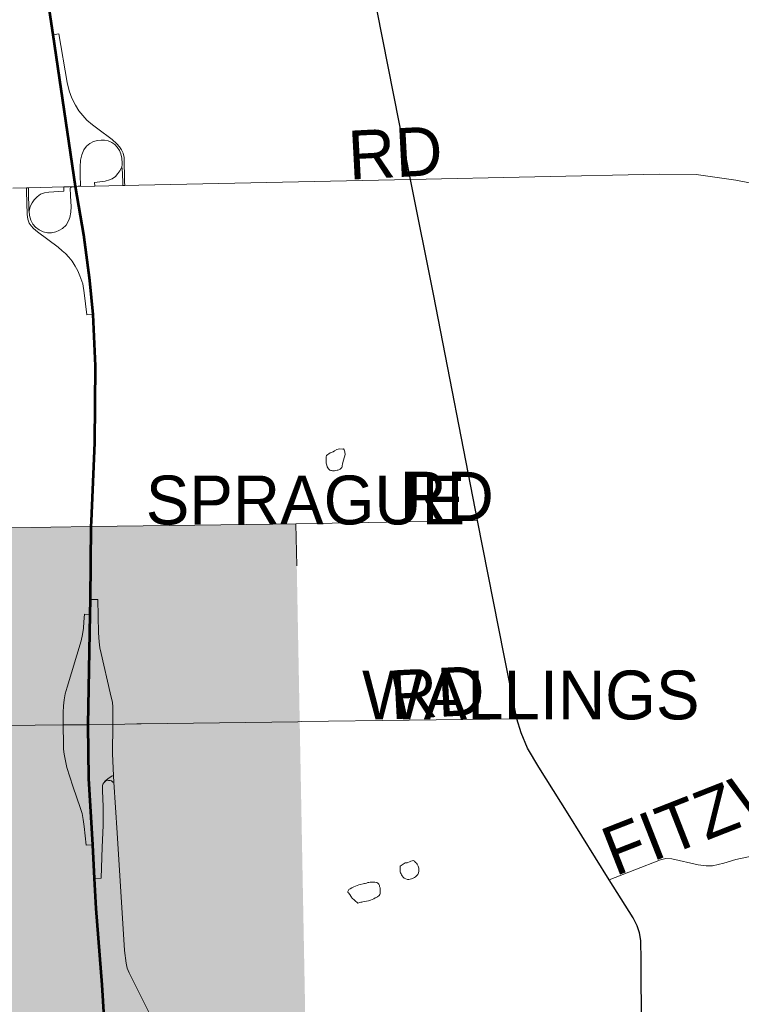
# Model space of a CAD drawing. Header units: feet. Extents: x 92 to 141.3, y -5 to 23.6.
# Tile 72 of 256: x 125.6 to 127.4, y -0.3 to 2.1. Entities that reach past the tile are written whole.
import ezdxf

# ---------------------------------------------------------------- set-up
doc = ezdxf.new("R2010")
doc.units = ezdxf.units.FT
doc.header["$MEASUREMENT"] = 0
doc.linetypes.add('CUY - Design$0$DGN1', pattern=[2231.760665, 0, -2231.760665])
for name, color, linetype, lineweight in [('CUY - Design$0$GM_X_City_Street', 7, 'Continuous', 0), ('CUY - Design$0$GM_X_Corporation', 7, 'CUY - Design$0$DGN1', 13), ('CUY - Design$0$GM_X_Interchange_Ramps', 1, 'Continuous', 13), ('CUY - Design$0$GM_X_Interstate_Route', 1, 'Continuous', 53), ('CUY - Design$0$GM_X_Minor_Lake', 5, 'Continuous', 0), ('CUY - Design$0$GM_X_State_Route', 1, 'Continuous', 30)]:
    doc.layers.add(name, color=color, linetype=linetype, lineweight=lineweight)
doc.layers.add('TX_X_20', color=7, linetype='Continuous')
doc.styles.add('CUY - Design$0$Styledgn030', font='dgn030.shx')

msp = doc.modelspace()

# ---------------------------------------------------------------- hatches: boundary and pattern name
at = {"layer": 'CUY - Design$0$GM_X_Corporation'}
msp.add_hatch(color=256, dxfattribs=at).paths.add_polyline_path([(126.2974, 0.865), (126.3416, -1.4819), (126.297, -1.937), (125.3563, -1.9339), (125.3486, -1.9352), (125.3114, -1.9376), (125.2791, -1.9397), (124.8098, -1.943), (124.6019, -1.9456), (124.6898, -4.6959), (123.8769, -4.7096), (123.1852, -4.726), (122.7505, -4.7328), (122.7139, -1.975), (122.7112, -0.7929), (122.7039, -0.1836), (122.6963, 0.4155), (122.6947, 0.5153), (122.6926, 0.6193), (122.6834, 0.8161), (122.7509, 0.8167), (123.08, 0.8176), (123.8381, 0.8285), (124.5172, 0.8388), (125.1902, 0.8502), (125.5244, 0.8537), (125.8123, 0.8588)])

# ---------------------------------------------------------------- linework, layer by layer
at = {"layer": 'CUY - Design$0$GM_X_City_Street', "flags": 128}
for points in [[(125.925, 1.6666), (126.5691, 1.6803)], [(126.5691, 1.6803), (127.158, 1.6929), (127.2453, 1.6918), (127.3397, 1.6788), (127.7059, 1.6072), (127.7177, 1.6053)], [(125.6265, 1.66), (125.6591, 1.6607), (125.6639, 1.6608), (125.7473, 1.6628), (125.7595, 1.663)], [(125.7595, 1.663), (125.7748, 1.6632), (125.8205, 1.6644), (125.8873, 1.6658), (125.8917, 1.6659), (125.925, 1.6666)], [(125.2591, 0.8509), (125.5244, 0.8537), (125.8123, 0.8588), (126.2424, 0.8643)], [(126.2424, 0.8643), (126.2974, 0.865), (126.7276, 0.873)], [(123.8419, 0.4162), (123.8555, 0.4139), (124.051, 0.3737), (124.0807, 0.3682), (124.1102, 0.368), (124.2065, 0.3694), (124.3283, 0.3718), (124.6806, 0.3759), (125.7458, 0.3885), (125.7567, 0.3886)], [(126.3102, 0.3963), (126.8204, 0.4033)], [(125.7567, 0.3886), (125.8051, 0.389), (125.8635, 0.3899), (125.9207, 0.3908), (125.9303, 0.391)], [(126.291, -0.6429), (126.1713, -0.5689), (126.063, -0.5003), (126.0571, -0.4956), (126.0524, -0.4896), (126.0466, -0.482), (125.9967, -0.3877), (125.902, -0.1988), (125.8973, -0.1873), (125.895, -0.1755), (125.891, -0.1458), (125.8734, 0.1332), (125.8658, 0.2532), (125.8649, 0.2681), (125.8631, 0.3206), (125.8635, 0.3899)], [(125.9303, 0.391), (126.3015, 0.3962), (126.3102, 0.3963)], [(127.0397, 0.0219), (127.1612, 0.069), (127.1737, 0.072), (127.1875, 0.0714), (127.2506, 0.0574), (127.2693, 0.0552), (127.2844, 0.0549), (127.3111, 0.0611), (127.3395, 0.0698), (127.3914, 0.0811)]]:
    msp.add_lwpolyline(points, dxfattribs=at)
at = {"layer": 'CUY - Design$0$GM_X_Corporation', "flags": 128}
for points in [[(125.6159, 5.9544), (125.6262, 5.9587), (125.6459, 5.9601), (125.6839, 5.956), (125.7231, 5.9461), (125.7748, 5.9256), (125.8141, 5.9066), (125.8456, 5.8941), (125.8696, 5.8832), (125.894, 5.8682), (125.9128, 5.8499), (125.9312, 5.8191), (125.9446, 5.8036), (125.962, 5.7959), (125.9871, 5.7925), (126.0011, 5.7959), (126.0088, 5.8067), (126.0136, 5.8188), (126.0133, 5.8435), (126.0173, 5.8551), (126.0267, 5.8606), (126.046, 5.8649), (126.0744, 5.8644), (126.1322, 5.8563), (126.1466, 5.8544), (126.1746, 5.8551), (126.1998, 5.8517), (126.2246, 5.8416), (126.2432, 5.8315), (126.2723, 5.8099), (126.246, 5.6937), (126.2338, 5.6812), (126.2179, 5.6596), (126.2095, 5.6385), (126.2098, 5.6178), (126.2124, 5.6009), (126.2256, 5.5656), (126.2449, 5.5332), (126.2595, 5.5152), (126.2703, 5.5079), (126.2818, 5.5055), (126.2945, 5.5106), (126.31, 5.5228), (126.3223, 5.5361), (126.3389, 5.5577), (126.3462, 5.5698), (126.3589, 5.574), (126.3733, 5.5709), (126.3821, 5.5644), (126.3892, 5.5541), (126.3889, 5.5393), (126.3908, 5.5191), (126.3946, 5.5076), (126.4034, 5.4969), (126.4171, 5.4905), (126.4385, 5.489), (126.4929, 5.4826), (126.5022, 5.4617), (126.5131, 5.4424), (126.5449, 5.3986), (126.5678, 5.3761), (126.5795, 5.3601), (126.5937, 5.3384), (126.6043, 5.3158), (126.619, 5.2846), (126.6522, 5.2243), (126.6598, 5.2083), (126.6653, 5.1985), (126.6719, 5.1932), (126.6806, 5.192), (126.697, 5.1984), (126.7118, 5.2023), (126.7291, 5.2041), (126.7382, 5.2005), (126.7473, 5.1936), (126.7524, 5.1825), (126.7562, 5.1697), (126.7563, 5.1586), (126.7544, 5.1433), (126.7521, 5.1293), (126.7469, 5.116), (126.7417, 5.1056), (126.7385, 5.0949), (126.7394, 5.0854), (126.742, 5.0735), (126.7479, 5.0603), (126.7588, 5.046), (126.7734, 5.0317), (126.7887, 5.024), (126.8069, 5.0168), (126.8329, 5.0121), (126.8473, 5.0077), (126.8615, 4.9971), (126.8686, 4.9865), (126.8707, 4.9766), (126.8717, 4.9618), (126.8711, 4.9473), (126.8675, 4.93), (126.8645, 4.9118), (126.8596, 4.9002), (126.8523, 4.8902), (126.838, 4.8801), (126.8229, 4.8672), (126.8091, 4.8526), (126.7916, 4.8355), (126.7803, 4.8164), (126.7739, 4.7994), (126.7691, 4.7845), (126.7656, 4.768), (126.7686, 4.7531), (126.7867, 4.6762), (126.7937, 4.6461), (126.7996, 4.6326), (126.8433, 4.4783), (126.8547, 4.4463), (126.873, 4.399), (126.8815, 4.3735), (126.8926, 4.3369), (126.902, 4.3032), (126.9077, 4.2735), (126.9114, 4.2402), (126.9156, 4.1956), (126.9151, 4.1655), (126.9178, 4.1367), (126.9156, 4.1123), (126.9088, 4.0615), (126.9025, 4.0387), (126.9055, 4.0247), (126.9103, 4.0008), (126.9175, 3.9836), (126.9312, 3.9722), (126.9515, 3.9641), (126.9701, 3.9528), (126.9822, 3.9372), (126.9906, 3.9225), (126.9928, 3.9076), (126.9874, 3.8754), (126.9803, 3.8526), (126.9679, 3.8129), (126.9573, 3.7719), (126.9456, 3.7438), (126.9409, 3.7243), (126.9402, 3.7111), (126.9423, 3.6748), (126.9442, 3.6517), (126.9473, 3.6295), (126.9574, 3.6102), (126.9751, 3.5778), (126.9885, 3.5532), (127.0035, 3.5344), (127.0152, 3.5184), (127.0251, 3.5201), (127.0415, 3.529), (127.0504, 3.5414), (127.0625, 3.563), (127.0726, 3.5858), (127.0983, 3.6067), (127.1208, 3.6144), (127.1426, 3.6204), (127.1615, 3.6202), (127.1748, 3.6162), (127.185, 3.6109), (127.1931, 3.6051), (127.2046, 3.5972), (127.2088, 3.5874), (127.2084, 3.579), (127.2066, 3.5697), (127.2035, 3.5627), (127.1984, 3.5556), (127.1922, 3.5516), (127.1849, 3.5472), (127.1784, 3.5444), (127.153, 3.5363), (127.1325, 3.5258), (127.1141, 3.512), (127.1003, 3.4941), (127.0923, 3.4734), (127.0943, 3.4425), (127.102, 3.4199), (127.1129, 3.3965), (127.123, 3.3805), (127.1413, 3.36), (127.1601, 3.3429), (127.1784, 3.3258), (127.2184, 3.2982), (127.2471, 3.2683), (127.2695, 3.2444), (127.2808, 3.2385), (127.2914, 3.242), (127.3044, 3.251), (127.3233, 3.27), (127.3475, 3.292), (127.3723, 3.3099), (127.3942, 3.3215), (127.4205, 3.3254), (127.4392, 3.3188), (127.446, 3.3111), (127.4529, 3.2939), (127.4567, 3.2544), (127.4567, 3.2019), (127.4565, 3.1734), (127.4577, 3.1359), (127.4595, 3.1144), (127.4661, 3.0943), (127.4738, 3.0833), (127.4888, 3.0734), (127.5079, 3.0655), (127.5253, 3.0638), (127.5488, 3.0631), (127.5783, 3.0704), (127.6045, 3.0772), (127.626, 3.0892), (127.6529, 3.1047), (127.677, 3.113), (127.702, 3.1177), (127.7239, 3.1178), (127.7475, 3.1117), (127.77, 3.0986), (127.7936, 3.0776), (127.8095, 3.0631), (127.8326, 3.0442), (127.8602, 3.011), (127.8826, 2.9854), (127.8987, 2.9639), (127.9248, 2.9228), (127.9412, 2.8901), (127.9442, 2.8827), (127.9441, 2.8683), (127.9417, 2.8641), (127.9386, 2.8586), (127.9289, 2.8489), (127.8888, 2.8191), (127.877, 2.8098), (127.8686, 2.8001), (127.8652, 2.7885), (127.8654, 2.7777), (127.8689, 2.7671), (127.8825, 2.7339), (127.8904, 2.7114), (127.8936, 2.6953), (127.8874, 2.6673), (127.8857, 2.626), (127.8717, 2.5934), (127.8602, 2.5802), (127.833, 2.5682), (127.8096, 2.5538), (127.7746, 2.5352), (127.7478, 2.5167), (127.7277, 2.5002), (127.7116, 2.482), (127.7091, 2.4684), (127.7124, 2.4465), (127.7202, 2.4123), (127.728, 2.3929), (127.7518, 2.3661), (127.7719, 2.3318), (127.7867, 2.2939), (127.7982, 2.2592), (127.8056, 2.2307), (127.8236, 2.1235), (127.8313, 2.0929), (127.8363, 2.0756), (127.8482, 2.0517), (127.8658, 2.0104), (127.8757, 1.9889), (127.888, 1.9526), (127.8949, 1.9341), (127.9044, 1.9151), (127.9175, 1.8973), (127.9344, 1.8817), (127.9541, 1.8643), (127.9763, 1.8482), (127.987, 1.8454), (128.0035, 1.8445), (128.0211, 1.8388), (128.0405, 1.833), (128.0598, 1.8243), (128.082, 1.814), (128.0935, 1.8057), (128.1198, 1.7979), (128.1412, 1.7954), (128.1593, 1.7942), (128.1786, 1.7909), (128.2037, 1.7797), (128.2173, 1.7661), (128.2234, 1.7496), (128.2308, 1.729), (128.2365, 1.6939), (128.2394, 1.6844), (128.2489, 1.6737), (128.2632, 1.6663), (128.276, 1.6609), (128.311, 1.6621), (128.3278, 1.6646), (128.3492, 1.6729), (128.392, 1.6861), (128.4043, 1.6885), (128.4212, 1.6914), (128.434, 1.6918), (128.4516, 1.689), (128.4821, 1.6786), (128.494, 1.6733), (128.5047, 1.6692), (128.5216, 1.6625), (128.5322, 1.6551), (128.5532, 1.6411), (128.568, 1.6308), (128.5742, 1.6188), (128.5767, 1.6113), (128.5792, 1.6023), (128.5805, 1.5911), (128.5855, 1.5751), (128.6128, 1.5166), (128.6231, 1.4986), (128.6297, 1.485), (128.6389, 1.4702), (128.6464, 1.4554), (128.6568, 1.4398), (128.6771, 1.4127), (128.6953, 1.3919), (128.7117, 1.3733), (128.7245, 1.3539), (128.7314, 1.337), (128.7372, 1.3155), (128.7367, 1.2986), (128.7301, 1.2871), (128.7215, 1.2747), (128.719, 1.2656), (128.719, 1.2586), (128.7223, 1.2512), (128.7309, 1.2413), (128.7408, 1.2314), (128.7535, 1.2231), (128.7634, 1.2132), (128.7683, 1.2074), (128.7741, 1.1963), (128.7806, 1.1748), (128.7835, 1.1587), (128.7835, 1.1356), (128.7798, 1.1224), (128.7765, 1.1059), (128.7756, 1.0931), (128.776, 1.0412), (128.776, 1.0234), (128.7727, 1.0127), (128.7681, 1.0032), (128.7607, 0.9954), (128.7504, 0.9863), (128.7381, 0.9743), (128.7274, 0.9624), (128.7204, 0.9504), (128.7187, 0.9421), (128.7171, 0.9347), (128.7179, 0.9157), (128.7194, 0.8765), (127.6813, 0.87), (127.2255, 0.8704), (126.7276, 0.873), (126.2974, 0.865), (125.8123, 0.8588), (125.5244, 0.8537), (125.1902, 0.8502), (125.1891, 1.4256), (125.1865, 1.6401), (125.1755, 2.2111), (125.1727, 2.4157), (125.171, 2.4871), (125.1672, 2.5609), (125.1646, 2.6467), (125.1615, 2.8333), (125.0376, 2.8304), (125.0288, 3.3634), (125.0089, 4.5011), (124.9996, 5.0091), (125.5956, 5.0312), (125.5913, 5.4607), (125.5632, 5.4687), (125.5157, 5.488), (125.4544, 5.5137), (125.6159, 5.9544)], [(126.2974, 0.865), (126.3416, -1.4819), (126.297, -1.937), (125.3563, -1.9339), (125.3486, -1.9352), (125.3114, -1.9376), (125.2791, -1.9397), (124.8098, -1.943), (124.6019, -1.9456), (124.6898, -4.6959), (123.8769, -4.7096), (123.1852, -4.726), (122.7505, -4.7328), (122.7139, -1.975), (122.7112, -0.7929), (122.7039, -0.1836), (122.6963, 0.4155), (122.6947, 0.5153), (122.6926, 0.6193), (122.6834, 0.8161), (122.7509, 0.8167), (123.08, 0.8176), (123.8381, 0.8285), (124.5172, 0.8388), (125.1902, 0.8502), (125.5244, 0.8537), (125.8123, 0.8588), (126.2974, 0.865)], [(128.7194, 0.8765), (128.7208, 0.8542), (128.7203, 0.8253), (128.7219, 0.8109), (128.7313, 0.7922), (128.7399, 0.7712), (128.749, 0.7575), (128.7576, 0.7505), (128.77, 0.7542), (128.782, 0.7616), (128.8188, 0.7855), (128.8328, 0.7995), (128.8428, 0.8102), (128.856, 0.8172), (128.8737, 0.8209), (128.8964, 0.8175), (128.9154, 0.8038), (128.9363, 0.7877), (128.9557, 0.7835), (128.9817, 0.7781), (128.9965, 0.7748), (129.0093, 0.757), (129.0178, 0.7309), (129.019, 0.6983), (129.004, 0.6587), (128.994, 0.6413), (128.9672, 0.6208), (128.9457, 0.6117), (128.923, 0.6014), (128.8908, 0.6027), (128.8574, 0.6098), (128.8392, 0.6119), (128.8211, 0.6095), (128.8041, 0.5955), (128.7883, 0.5637), (128.7911, 0.5178), (128.8345, 0.4161), (128.8768, 0.3545), (128.9068, 0.3255), (128.9196, 0.3172), (128.9319, 0.3123), (128.9654, 0.3275), (129.0207, 0.3385), (129.0706, 0.3343), (129.0978, 0.3293), (129.1448, 0.3316), (129.1956, 0.3315), (129.2199, 0.3294), (129.2389, 0.3186), (129.2615, 0.2942), (129.3086, 0.2156), (129.3123, 0.1896), (129.3064, 0.1607), (129.2943, 0.1265), (129.2909, 0.0843), (129.2945, 0.0381), (129.2968, 0.012), (129.3025, -0.0152), (129.3082, -0.0512), (129.3081, -0.0747), (129.3055, -0.1032), (129.3071, -0.1367), (129.3074, -0.1689), (129.3098, -0.2049), (129.3051, -0.2313), (129.2898, -0.2606), (129.2847, -0.287), (129.2781, -0.3023), (129.259, -0.3245), (129.2308, -0.3757), (129.2134, -0.3996), (129.1927, -0.4421), (129.1797, -0.4921), (129.1738, -0.5272), (129.161, -0.5511), (129.132, -0.575), (129.1145, -0.6167), (129.1145, -0.6435), (129.1065, -0.6654), (129.0944, -0.7108), (129.0957, -0.8162), (129.1133, -0.8781), (129.1321, -0.9269), (129.1518, -0.9584), (129.1818, -0.9935), (129.2077, -1.0171), (129.2567, -1.0651), (129.3155, -1.1272), (129.3434, -1.1632), (129.3589, -1.2111), (129.3695, -1.2508), (129.362, -1.2921), (129.3511, -1.3433), (129.3419, -1.3854), (129.3326, -1.4436), (129.3297, -1.4605), (129.3304, -1.4804), (129.3386, -1.5023), (129.3563, -1.5287), (129.3706, -1.5535), (129.3936, -1.5982), (129.4359, -1.6532), (129.4819, -1.6987), (129.5169, -1.7314), (129.542, -1.753), (129.5564, -1.7741), (129.5662, -1.7976), (129.5768, -1.8369), (129.5705, -1.8757), (129.5613, -1.8988), (129.5547, -1.9157), (129.5418, -1.9351), (129.5347, -1.9648), (129.5355, -1.9974), (129.5498, -2.0305), (129.5567, -2.0574), (129.5611, -2.0983), (129.5528, -2.1325), (129.5431, -2.1784), (129.5364, -2.206), (129.5281, -2.2221), (129.5091, -2.232), (129.486, -2.2468), (129.469, -2.2699), (129.4636, -2.2893), (129.4668, -2.3071), (129.4816, -2.3253), (129.4947, -2.3509), (129.5021, -2.3761), (129.5135, -2.403), (129.53, -2.4208), (129.5905, -2.4457), (129.6148, -2.4585), (129.6264, -2.473), (129.6407, -2.4929), (129.6564, -2.5057), (129.6856, -2.5111), (129.7475, -2.5117), (129.8123, -2.5031), (129.8482, -2.5053), (129.8663, -2.5132), (129.8893, -2.5326), (129.9074, -2.5583), (129.9321, -2.5785), (129.9614, -2.5885), (129.9857, -2.5931), (130.0046, -2.6064), (130.0149, -2.6241), (130.0198, -2.6403), (130.0296, -2.656), (130.051, -2.6692), (130.1009, -2.6768), (130.1442, -2.6901), (130.1627, -2.7083), (130.1717, -2.7323), (130.1659, -2.748), (130.1564, -2.7587), (130.1365, -2.7673), (130.1221, -2.7664), (130.106, -2.754), (130.0896, -2.7362), (130.0735, -2.7246), (130.0566, -2.7229), (130.0409, -2.7295), (130.019, -2.7588), (130.0115, -2.7902), (130.0089, -2.8253), (130.0207, -2.8604), (130.0326, -2.8819), (130.059, -2.8993), (130.0949, -2.8965), (130.1196, -2.8866), (130.1357, -2.8801), (130.156, -2.8756), (130.1733, -2.876), (130.1811, -2.8925), (130.1785, -2.9124), (130.169, -2.9375), (130.1623, -2.9726), (130.1679, -3.0214), (130.1962, -3.0694), (130.2101, -3.0946), (130.2117, -3.1165), (130.2062, -3.1623), (130.2081, -3.202), (130.2159, -3.2226), (130.2407, -3.2264), (130.2576, -3.2281), (130.2712, -3.2351), (130.2806, -3.2525), (130.2822, -3.2769), (130.2813, -3.3), (130.2643, -3.3243), (130.251, -3.3441), (130.2423, -3.3648), (130.2422, -3.3916), (130.2512, -3.4094), (130.2838, -3.4169), (130.3151, -3.4178), (130.3427, -3.4286), (130.3542, -3.441), (130.3595, -3.4778), (130.3362, -3.5166), (130.3122, -3.5611), (130.3117, -3.5838), (130.3182, -3.6181), (130.3515, -3.6566), (130.4079, -3.6844), (130.4475, -3.6919), (130.4904, -3.6858), (130.5284, -3.683), (130.549, -3.6847), (130.5782, -3.6976), (130.598, -3.7162), (130.6132, -3.7381), (130.6152, -3.7588), (130.6114, -3.7774), (130.6064, -3.8001), (130.6116, -3.8311), (130.6359, -3.8518), (130.7025, -3.9246), (130.7226, -3.9527), (130.732, -3.9817), (130.7323, -4.0027), (130.7137, -4.0266), (130.6906, -4.0287), (130.6634, -4.0257), (130.6506, -4.0178), (130.6428, -4.005), (130.6453, -3.9906), (130.6532, -3.9703), (130.6554, -3.9497), (130.6427, -3.9294), (130.5904, -3.8909), (130.5612, -3.8685), (130.5327, -3.8648), (130.5174, -3.8693), (130.5005, -3.8891), (130.4771, -3.9737), (130.4786, -4.0105), (130.5003, -4.0671), (130.5266, -4.0973), (130.5645, -4.1102), (130.6053, -4.1136), (130.6429, -4.1178), (130.6643, -4.129), (130.6725, -4.1443), (130.6728, -4.1579), (130.6596, -4.1872), (130.6529, -4.2153), (130.654, -4.2434), (130.6671, -4.2744), (130.7012, -4.3158), (130.7391, -4.3477), (130.776, -4.3903), (130.7982, -4.4296), (130.8084, -4.4688), (130.8013, -4.4969), (130.7855, -4.5183), (130.7599, -4.5311), (130.736, -4.5348), (130.7137, -4.5298), (130.6886, -4.5157), (130.6651, -4.5028), (130.6449, -4.4995), (130.6148, -4.5106), (130.5999, -4.5238), (130.5945, -4.5399), (130.6002, -4.5568), (130.626, -4.5831), (128.0984, -4.6355), (127.6204, -4.6447), (127.26, -4.6527), (127.1996, -4.6537), (126.48, -4.6658), (124.829, -4.6936), (124.6898, -4.6959), (124.6019, -1.9456), (124.8098, -1.943), (125.2791, -1.9397), (125.3114, -1.9376), (125.3486, -1.9352), (125.3563, -1.9339), (126.297, -1.937), (126.3416, -1.4819), (126.2974, 0.865), (126.7276, 0.873), (127.2255, 0.8704), (127.6813, 0.87), (128.7194, 0.8765)]]:
    msp.add_lwpolyline(points, dxfattribs=at)
at = {"layer": 'CUY - Design$0$GM_X_Interchange_Ramps', "flags": 128}
for points in [[(125.8917, 1.6659), (125.8915, 1.6749), (125.89, 1.732), (125.888, 1.7423), (125.8842, 1.7503), (125.8797, 1.7573), (125.8729, 1.7646), (125.8617, 1.7747), (125.8281, 1.8005), (125.8154, 1.8099), (125.802, 1.8204), (125.7923, 1.8317), (125.7832, 1.843), (125.7753, 1.8562), (125.7666, 1.873), (125.7604, 1.8903), (125.755, 1.9098), (125.7353, 2.0253), (125.722, 2.0231)], [(125.7748, 1.6632), (125.7872, 1.6649), (125.7861, 1.6903), (125.7858, 1.7102), (125.7871, 1.7261), (125.7899, 1.7387), (125.7949, 1.7502), (125.8014, 1.7588), (125.8091, 1.7652), (125.8175, 1.7701), (125.827, 1.7728), (125.8359, 1.7737), (125.8436, 1.7734), (125.8521, 1.7717), (125.8611, 1.7681), (125.8685, 1.763), (125.8738, 1.7568), (125.879, 1.7492), (125.8828, 1.7407), (125.8852, 1.7304), (125.8857, 1.7186), (125.8853, 1.7138), (125.8839, 1.7081), (125.8804, 1.7008), (125.8754, 1.6941), (125.8696, 1.687), (125.8619, 1.6821), (125.856, 1.6791), (125.8457, 1.676), (125.8203, 1.6734), (125.8205, 1.6644)], [(125.8839, 1.7081), (125.8855, 1.7076), (125.8871, 1.6748), (125.8873, 1.6658)], [(125.6591, 1.6607), (125.6593, 1.6529), (125.6605, 1.5974), (125.6621, 1.586), (125.6655, 1.5768), (125.6697, 1.5706), (125.6757, 1.5641), (125.685, 1.5564), (125.7339, 1.5199), (125.7432, 1.5115), (125.7514, 1.5046), (125.7593, 1.4962), (125.7668, 1.4864), (125.7744, 1.4747), (125.7804, 1.4641), (125.7854, 1.4523), (125.7923, 1.4332), (125.7959, 1.4119), (125.8016, 1.3594), (125.8172, 1.3606)], [(125.6654, 1.6053), (125.6644, 1.6055), (125.6641, 1.653), (125.6639, 1.6608)], [(125.7748, 1.6632), (125.7622, 1.6612), (125.7632, 1.6409), (125.7646, 1.6162), (125.7641, 1.6026), (125.762, 1.5904), (125.7588, 1.5822), (125.7531, 1.5718), (125.7443, 1.5643), (125.7359, 1.559), (125.7282, 1.5559), (125.7183, 1.554), (125.7087, 1.5542), (125.6987, 1.5563), (125.6887, 1.5606), (125.6804, 1.5671), (125.6737, 1.5747), (125.6695, 1.5835), (125.6664, 1.5946), (125.6654, 1.6053), (125.6676, 1.6163), (125.6723, 1.6249), (125.6773, 1.6323), (125.6839, 1.6391), (125.6923, 1.6451), (125.7014, 1.6485), (125.7118, 1.6505), (125.7475, 1.6529), (125.7473, 1.6628)], [(125.8635, 0.3899), (125.8635, 0.3933), (125.8635, 0.4316), (125.8625, 0.4415), (125.8573, 0.4647), (125.8355, 0.5576), (125.8329, 0.571), (125.8309, 0.5853), (125.8297, 0.6066), (125.8276, 0.6855), (125.8108, 0.6859)], [(125.8101, 0.6503), (125.7961, 0.6509), (125.7949, 0.6326), (125.7941, 0.6174), (125.7916, 0.6027), (125.7885, 0.5877), (125.7553, 0.4776), (125.7509, 0.462), (125.7481, 0.4476), (125.7467, 0.4336), (125.7457, 0.4183), (125.7458, 0.3927), (125.7458, 0.3885)], [(125.7458, 0.3885), (125.7459, 0.3845), (125.7464, 0.3464), (125.7469, 0.3315), (125.7483, 0.3196), (125.7513, 0.3032), (125.7549, 0.2874), (125.7686, 0.2434), (125.787, 0.1909), (125.7908, 0.1785), (125.7932, 0.1642), (125.7955, 0.1481), (125.8007, 0.1037), (125.8159, 0.1049)], [(125.8201, 0.0246), (125.8358, 0.0255), (125.8386, 0.0989), (125.8404, 0.1502), (125.8403, 0.1956), (125.839, 0.2322), (125.8388, 0.2413), (125.8391, 0.2446), (125.8399, 0.248), (125.8419, 0.2515), (125.8443, 0.254), (125.8465, 0.2556), (125.8486, 0.2569), (125.8509, 0.2574), (125.8536, 0.2573), (125.8573, 0.2567), (125.86, 0.2558), (125.8618, 0.2544), (125.8633, 0.253), (125.8658, 0.2532)], [(125.8443, 0.254), (125.8437, 0.2547), (125.8549, 0.2634), (125.8587, 0.266), (125.8606, 0.2671), (125.8626, 0.268), (125.8649, 0.2681)]]:
    msp.add_lwpolyline(points, dxfattribs=at)
at = {"layer": 'CUY - Design$0$GM_X_Interstate_Route', "flags": 128}
for points in [[(125.7748, 1.6632), (125.722, 2.0231), (125.6995, 2.1761)], [(125.8129, 0.871), (125.8206, 1.0563), (125.8226, 1.2388), (125.8172, 1.3606), (125.809, 1.4406), (125.7948, 1.5492), (125.7748, 1.6632)], [(125.8488, -0.3949), (125.8384, -0.2271), (125.8238, -0.0465), (125.8201, 0.0246), (125.8159, 0.1049), (125.8068, 0.262), (125.8051, 0.389), (125.8101, 0.6503), (125.8108, 0.6859), (125.8123, 0.8588), (125.8129, 0.871)]]:
    msp.add_lwpolyline(points, dxfattribs=at)
at = {"layer": 'CUY - Design$0$GM_X_Minor_Lake', "flags": 128}
for points in [[(126.3699, 1.0266), (126.3785, 1.0329), (126.3805, 1.0338), (126.3834, 1.0347), (126.3858, 1.0356), (126.389, 1.0377), (126.3939, 1.0404), (126.3976, 1.0417), (126.4009, 1.0422), (126.4075, 1.0419), (126.4096, 1.042), (126.4113, 1.04), (126.4126, 1.0375), (126.413, 1.0355), (126.4135, 1.0334), (126.414, 1.0301), (126.4133, 1.026), (126.4118, 1.021), (126.4099, 1.0156), (126.4084, 1.0102), (126.4076, 1.0064), (126.4069, 1.0031), (126.4065, 1.0006), (126.4058, 0.9985), (126.4022, 0.9943), (126.3993, 0.993), (126.3969, 0.9921), (126.3948, 0.9916), (126.3911, 0.9907), (126.3887, 0.9906), (126.3862, 0.9906), (126.3837, 0.9905), (126.3816, 0.9909), (126.3796, 0.9908), (126.3775, 0.992), (126.3745, 0.9952), (126.3728, 0.9973), (126.3715, 1.0001), (126.3706, 1.0038), (126.3692, 1.0087), (126.3692, 1.0152)], [(126.3692, 1.0152), (126.3693, 1.0186), (126.3693, 1.0211), (126.3692, 1.0236), (126.3699, 1.0266)], [(126.5467, 0.0555), (126.5564, 0.0616), (126.5605, 0.0621), (126.5626, 0.0625), (126.5667, 0.0643), (126.5695, 0.066), (126.5724, 0.0669), (126.5748, 0.0678), (126.5782, 0.0658), (126.5807, 0.063), (126.5832, 0.061), (126.5845, 0.059), (126.5854, 0.0569), (126.5867, 0.0537), (126.5876, 0.0516), (126.5881, 0.0492), (126.5886, 0.0459), (126.5887, 0.0426), (126.5876, 0.038), (126.586, 0.0342), (126.584, 0.0321), (126.5808, 0.0287), (126.5784, 0.0274), (126.5763, 0.0261), (126.5735, 0.0248), (126.5714, 0.0244), (126.5682, 0.0235), (126.5645, 0.0225), (126.562, 0.0225), (126.5537, 0.026), (126.5511, 0.0284), (126.549, 0.0312), (126.5473, 0.0336), (126.5464, 0.0357), (126.5451, 0.0385), (126.5442, 0.0406), (126.5441, 0.0439), (126.544, 0.0472), (126.544, 0.0497), (126.5443, 0.0538), (126.5467, 0.0555)], [(126.4296, -0.021), (126.4286, -0.019), (126.4274, -0.017), (126.4252, -0.0129), (126.4222, -0.0093), (126.4201, -0.0081), (126.42, -0.0056), (126.4224, -0.001), (126.4256, 0.0007), (126.4297, 0.0029), (126.4342, 0.0055), (126.4464, 0.0095), (126.4594, 0.0127)], [(126.4594, 0.0127), (126.4612, 0.0132), (126.4645, 0.0141), (126.4677, 0.015), (126.4702, 0.0151), (126.4735, 0.0164), (126.4755, 0.0165), (126.478, 0.0165), (126.4813, 0.0162), (126.4846, 0.0163), (126.4888, 0.0156), (126.4913, 0.014), (126.4938, 0.0116), (126.4952, 0.0079), (126.4956, 0.0059), (126.4965, 0.003), (126.4966, 0.0001), (126.4967, -0.0036), (126.4968, -0.0057), (126.4968, -0.0086), (126.4965, -0.0106), (126.4961, -0.0131), (126.4941, -0.0157), (126.4905, -0.0187), (126.4877, -0.02), (126.4852, -0.0213), (126.4816, -0.023), (126.4779, -0.0248), (126.4742, -0.0261), (126.4714, -0.027), (126.4689, -0.0279), (126.4558, -0.0303), (126.4533, -0.0308), (126.4508, -0.0313), (126.4464, -0.033), (126.4443, -0.0339), (126.4296, -0.021)]]:
    msp.add_lwpolyline(points, dxfattribs=at)
at = {"layer": 'CUY - Design$0$GM_X_State_Route', "flags": 128}
for points in [[(126.7277, 0.8726), (126.7276, 0.873), (126.6239, 1.4047), (126.5691, 1.6803), (126.4627, 2.2165), (126.3863, 2.5906), (126.3469, 2.7584), (126.3099, 2.8906), (126.2952, 2.9627), (126.2939, 2.98)], [(126.7909, 0.5526), (126.7277, 0.8726)], [(127.1152, -0.1978), (127.1149, -0.1691), (127.1142, -0.1223), (127.1109, -0.1041), (127.1054, -0.087), (127.0963, -0.0685), (127.0397, 0.0219), (126.9419, 0.1777), (126.8728, 0.2884), (126.8457, 0.3335), (126.8311, 0.3696), (126.8204, 0.4033), (126.7909, 0.5526)], [(127.1207, -1.0512), (127.1169, -0.4041), (127.1152, -0.1978)]]:
    msp.add_lwpolyline(points, dxfattribs=at)

# ---------------------------------------------------------------- texts
at = {"layer": 'TX_X_20', "style": 'CUY - Design$0$Styledgn030'}
for s, rotation, p in [('RD', 3.011, (126.4239, 1.6797)), ('SPRAGUE', 0, (125.9416, 0.8633)), ('RD', 0, (126.5426, 0.8723)), ('WALLINGS', 0, (126.4539, 0.4016)), ('RD', 3.0224, (126.5235, 0.4016)), ('FITZWATER', 21.4, (127.0533, 0.0295))]:
    msp.add_text(s, height=0.1157, rotation=rotation, dxfattribs=at).set_placement(p)

doc.saveas('drawing.dxf')
